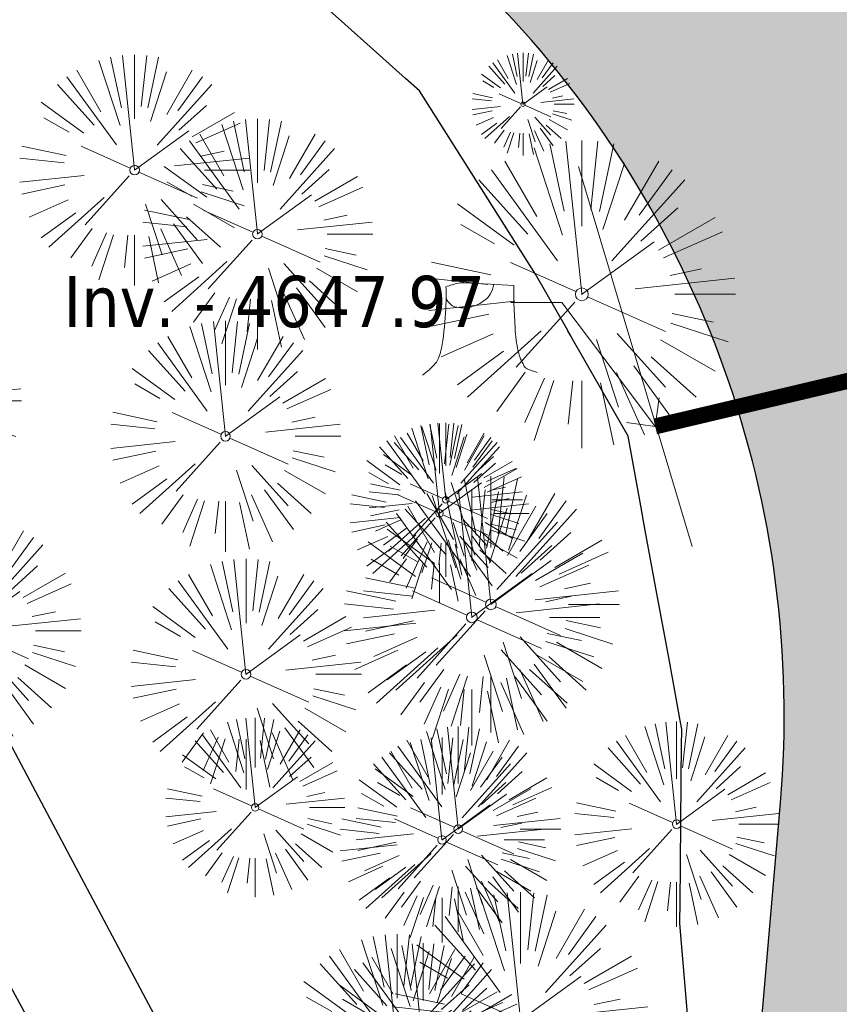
# Model space of a CAD drawing. Header units: feet. Extents: x 1130559 to 1140710, y 647902 to 649502.
# Tile 184 of 256: x 1134659 to 1134723, y 648320 to 648397. Entities that reach past the tile are written whole.
import ezdxf
from ezdxf import colors
from ezdxf.entities.mleader import LeaderData, LeaderLine
from ezdxf.lldxf.tags import DXFTag
from ezdxf.math import Vec2, Vec3

# ---------------------------------------------------------------- set-up
doc = ezdxf.new("R2010")
doc.units = ezdxf.units.FT
doc.header["$MEASUREMENT"] = 0
for name, color, linetype in [('C-LIMITS-DEMO', 4, 'LIMITS OF DISTURBANCE'), ('G-XREF', 7, 'Continuous'), ('V-PVMT-ASPH-DEMO', 1, 'Continuous')]:
    doc.layers.add(name, color=color, linetype=linetype)
for name, color, linetype, lineweight in [('V-ANNO-TEXT', 8, 'Continuous', 13), ('V-PVMT-HTCH-ASPH-DEMO', 1, 'Continuous', 13), ('V-SITE-VEGE', 8, 'Continuous', 18), ('V-SITE-VEGE-DEMO', 1, 'Continuous', 18), ('V-UTIL-STRM-LINE-DEMO', 1, 'STORM (.5x)', 15)]:
    doc.layers.add(name, color=color, linetype=linetype, lineweight=lineweight)
doc.styles.add('SEI-Dim & Leader', font='tahoma.ttf')
doc.styles.get("Standard").update_dxf_attribs({"font": 'arial.ttf'})
tags = doc.linetypes.add('LIMITS OF DISTURBANCE', pattern='A,1.5,-0.2,["LOD",Standard,S=0.08,R=0,X=-0.1,Y=-0.04],-0.2', length=1.9).pattern_tags.tags
tags[6] = DXFTag(74, 10)
tags = doc.linetypes.add('STORM (.5x)', pattern='A,0.75,-0.2,["SD",Standard,S=0.08,R=0,X=-0.1,Y=-0.04],-0.15', length=1.1).pattern_tags.tags
tags[6] = DXFTag(74, 10)

# ---------------------------------------------------------------- blocks, each defined once
blk = doc.blocks.new('V-SITE-VEGE-Coniferious Tree 2')
at = {"color": 0, "linetype": 'ByBlock'}
for p, q in [((-0.0575, 0.2704), (-0.104, 0.4891)), ((-0.0003, 0.0026), (-0.0523, 0.4973)), ((0, 0.2219), (0, 0.5)), ((0.0289, 0.2753), (0.0522, 0.4973)), ((0.0572, 0.2693), (0.1039, 0.4891)), ((-0.0626, 0.1926), (-0.1545, 0.4755)), ((-0.146, 0.2528), (-0.25, 0.433)), ((0.0685, 0.211), (0.1382, 0.4256)), ((0.1391, 0.2411), (0.25, 0.433)), ((-0.0791, 0.1089), (-0.2939, 0.4045)), ((0.1869, 0.2573), (0.2939, 0.4045)), ((-0.1757, 0.1951), (-0.3346, 0.3716)), ((0.0978, 0.1086), (0.3345, 0.3716)), ((-0.2201, 0.1599), (-0.4046, 0.2939)), ((0.192, 0.1729), (0.3116, 0.2806)), ((-0.2844, 0.1642), (-0.3931, 0.227)), ((0.2488, 0.1436), (0.433, 0.25)), ((0.2659, 0.1184), (0.4568, 0.2034)), ((-0.0009, -0.0007), (0.235, 0.1707)), ((-0.2961, 0.0629), (-0.4891, 0.1039)), ((-0.0199, 0.0089), (-0.2319, 0.1032)), ((0.2873, 0.0611), (0.3885, 0.0826)), ((-0.306, 0.0322), (-0.4973, 0.0523)), ((0.1731, 0.0182), (0.4972, 0.0523)), ((0.3025, 0), (0.5, 0)), ((-0.2183, -0.0229), (-0.4973, -0.0523)), ((-0.023, -0.0255), (-0.2138, -0.2374)), ((0.0185, -0.0083), (0.272, -0.1211)), ((0.2936, -0.0624), (0.4274, -0.0908)), ((-0.3022, -0.0642), (-0.4891, -0.1039)), ((0.2891, -0.094), (0.4755, -0.1545)), ((-0.132, -0.1189), (-0.3716, -0.3346)), ((0.1144, -0.1271), (0.2718, -0.3019)), ((-0.2881, -0.1283), (-0.4568, -0.2034)), ((0.0478, -0.1473), (0.1192, -0.3671)), ((0.2555, -0.1475), (0.433, -0.25)), ((-0.2545, -0.1849), (-0.4046, -0.2939)), ((0.2254, -0.2029), (0.3716, -0.3346)), ((-0.1843, -0.2536), (-0.2767, -0.3808)), ((0.1131, -0.2541), (0.2033, -0.4568)), ((0.1689, -0.2325), (0.2939, -0.4045)), ((-0.1214, -0.2725), (-0.1856, -0.4168)), ((-0.091, -0.2799), (-0.1545, -0.4755)), ((-0.0297, -0.2818), (-0.0443, -0.4216)), ((0, -0.2818), (0, -0.5)), ((0.061, -0.2873), (0.1039, -0.4891))]:
    blk.add_line(p, q, dxfattribs=at)
blk.add_circle((0, 0), 0.0208)
blk = doc.blocks.new('_Open90')
at = {"color": 0, "linetype": 'ByBlock', "lineweight": -2}
for p, q in [((-0.5, 0.5), (0, 0)), ((0, 0), (-1, 0)), ((0, 0), (-0.5, -0.5))]:
    blk.add_line(p, q, dxfattribs=at)
blk = doc.blocks.new('V-SITE-VEGE-Stump')
for points in [[(-0.1229, -0.0143, 0.052613), (-0.0986, 0.0077, 0.106195), (-0.0905, 0.0219, 0.044862), (-0.0837, 0.0527, 0.020074), (-0.0776, 0.1229, 0.011675), (-0.0773, 0.1364, 0.007866), (-0.0776, 0.1565)], [(-0.0776, 0.1565, -0.027668), (-0.0534, 0.1634, -0.067978), (-0.0432, 0.1643), (0.0086, 0.1616), (0.054, 0.1591)], [(0.0151, 0.1613, -0.082864), (0.0081, 0.142, -0.111324), (-0.0021, 0.1306, -0.039313), (-0.0159, 0.1223, -0.049197), (-0.028, 0.1177, -0.066002), (-0.0447, 0.1155, -0.070187), (-0.0604, 0.1177, -0.114859), (-0.0685, 0.1223, -0.075938), (-0.0773, 0.1332)], [(0.054, 0.1591, 0.004334), (0.0538, 0.1369, 0.008344), (0.054, 0.1254), (0.0561, 0.0762, 0.046252), (0.0624, 0.0317, 0.069625), (0.0733, 0.0038, 0.149725), (0.0794, -0.002, 0.058523), (0.0992, -0.0091)]]:
    blk.add_lwpolyline(points, format="xyb")
blk = doc.blocks.new('C_XBASE-PACTOLA_02403811')
at = {"layer": 'V-PVMT-HTCH-ASPH-DEMO', "transparency": 33554483}
h = blk.add_hatch(dxfattribs=at)
h.set_pattern_fill('DOTS', color=256, scale=30)
edge = h.paths.add_edge_path()
edge.add_line((1134734.895, 648210.651), (1134727.112, 648219.568))
edge.add_line((1134727.112, 648219.568), (1134722.018, 648228.907))
edge.add_line((1134722.018, 648228.907), (1134722.248, 648239.059))
edge.add_line((1134722.248, 648239.059), (1134728.176, 648255.7))
edge.add_line((1134728.176, 648255.7), (1134735.011, 648281.659))
edge.add_line((1134735.011, 648281.659), (1134740.591, 648331.473))
edge.add_line((1134740.591, 648331.473), (1134738.56, 648359.039))
edge.add_line((1134738.56, 648359.039), (1134728.26, 648395.524))
edge.add_line((1134728.26, 648395.524), (1134716.817, 648435.278))
edge.add_line((1134716.817, 648435.278), (1134719.073, 648456.461))
edge.add_line((1134719.073, 648456.461), (1134739.308, 648493.444))
edge.add_line((1134739.308, 648493.444), (1134768.632, 648523.061))
edge.add_line((1134768.632, 648523.061), (1134806.595, 648556.043))
edge.add_line((1134806.595, 648556.043), (1134846.377, 648585.572))
edge.add_line((1134846.377, 648585.572), (1134882.618, 648612.053))
edge.add_line((1134882.618, 648612.053), (1134913.498, 648651.144))
edge.add_line((1134913.498, 648651.144), (1134937.521, 648694.269))
edge.add_line((1134937.521, 648694.269), (1134959.491, 648736.274))
edge.add_line((1134959.491, 648736.274), (1134978.544, 648777.758))
edge.add_line((1134978.544, 648777.758), (1134996.663, 648818.373))
edge.add_line((1134996.663, 648818.373), (1135017.225, 648859.771))
edge.add_line((1135017.225, 648859.771), (1135036.231, 648904.333))
edge.add_line((1135036.231, 648904.333), (1135054.039, 648947.996))
edge.add_line((1135054.039, 648947.996), (1135071.155, 648989.743))
edge.add_line((1135071.155, 648989.743), (1135088.834, 649035.973))
edge.add_line((1135088.834, 649035.973), (1135107.038, 649078.056))
edge.add_line((1135107.038, 649078.056), (1135111.951, 649112.435))
edge.add_line((1135111.951, 649112.435), (1135111.299, 649146.348))
edge.add_line((1135111.299, 649146.348), (1135096.392, 649171.2))
edge.add_line((1135096.392, 649171.2), (1135074.561, 649191.043))
edge.add_line((1135074.561, 649191.043), (1135034.217, 649217.915))
edge.add_line((1135034.217, 649217.915), (1134995.887, 649242.936))
edge.add_line((1134995.887, 649242.936), (1134952.783, 649270.458))
edge.add_line((1134952.783, 649270.458), (1134916.617, 649281.817))
edge.add_line((1134916.617, 649281.817), (1134883.295, 649286.024))
edge.add_line((1134883.295, 649286.024), (1134856.596, 649281.078))
edge.add_line((1134856.596, 649281.078), (1134834.055, 649271.023))
edge.add_line((1134834.055, 649271.023), (1134795.533, 649244.798))
edge.add_line((1134795.533, 649244.798), (1134761.119, 649212.263))
edge.add_line((1134761.119, 649212.263), (1134727.202, 649179.895))
edge.add_line((1134727.202, 649179.895), (1134692.663, 649145.978))
edge.add_line((1134692.663, 649145.978), (1134658.754, 649108.646))
edge.add_line((1134658.754, 649108.646), (1134636.194, 649076.868))
edge.add_line((1134636.194, 649076.868), (1134610.221, 649042.849))
edge.add_line((1134610.221, 649042.849), (1134587.09, 648997.265))
edge.add_line((1134587.09, 648997.265), (1134567.692, 648955.032))
edge.add_line((1134567.692, 648955.032), (1134557.27, 648908.294))
edge.add_line((1134557.27, 648908.294), (1134547.326, 648867.132))
edge.add_line((1134547.326, 648867.132), (1134544.254, 648853.726))
edge.add_line((1134544.254, 648853.726), (1134543.597, 648850.158))
edge.add_line((1134543.597, 648850.158), (1134543.788, 648849.964))
edge.add_line((1134543.788, 648849.964), (1134540.671, 648837.852))
edge.add_line((1134540.671, 648837.852), (1134538.068, 648825.619))
edge.add_line((1134538.068, 648825.619), (1134536.987, 648818.537))
edge.add_line((1134536.987, 648818.537), (1134536.431, 648811.395))
edge.add_line((1134536.431, 648811.395), (1134535.854, 648792.781))
edge.add_line((1134535.854, 648792.781), (1134535.615, 648773.037))
edge.add_line((1134535.615, 648773.037), (1134535.815, 648765.429))
edge.add_line((1134535.815, 648765.429), (1134536.459, 648757.845))
edge.add_line((1134536.459, 648757.845), (1134538.133, 648745.182))
edge.add_line((1134538.133, 648745.182), (1134540.247, 648732.585))
edge.add_line((1134540.247, 648732.585), (1134507.04, 648728.552))
edge.add_line((1134507.04, 648728.552), (1134507.449, 648717.802))
edge.add_line((1134507.449, 648717.802), (1134501.975, 648716.84))
edge.add_line((1134501.975, 648716.84), (1134498.724, 648714.499))
edge.add_line((1134498.724, 648714.499), (1134488.642, 648710.053))
edge.add_line((1134488.642, 648710.053), (1134474.749, 648701.716))
edge.add_line((1134474.749, 648701.716), (1134467.637, 648695.229))
edge.add_line((1134467.637, 648695.229), (1134454.652, 648685.465))
edge.add_line((1134454.652, 648685.465), (1134449.142, 648678.034))
edge.add_line((1134449.142, 648678.034), (1134448.066, 648670.252))
edge.add_line((1134448.066, 648670.252), (1134451.484, 648664.983))
edge.add_line((1134451.484, 648664.983), (1134462.798, 648667.363))
edge.add_line((1134462.798, 648667.363), (1134472.394, 648673.534))
edge.add_line((1134472.394, 648673.534), (1134480.429, 648671.452))
edge.add_line((1134480.429, 648671.452), (1134489.128, 648668.487))
edge.add_line((1134489.128, 648668.487), (1134497.522, 648667.422))
edge.add_line((1134497.522, 648667.422), (1134507.255, 648667.222))
edge.add_line((1134507.255, 648667.222), (1134515.4, 648666.714))
edge.add_line((1134515.4, 648666.714), (1134513.819, 648677.151))
edge.add_line((1134513.819, 648677.151), (1134506.067, 648673.56))
edge.add_line((1134506.067, 648673.56), (1134502.177, 648672.235))
edge.add_line((1134502.177, 648672.235), (1134497.314, 648671.122))
edge.add_line((1134497.314, 648671.122), (1134492.391, 648671.326))
edge.add_line((1134492.391, 648671.326), (1134486.286, 648673.164))
edge.add_line((1134486.286, 648673.164), (1134480.181, 648675.492))
edge.add_line((1134480.181, 648675.492), (1134475.486, 648678.564))
edge.add_line((1134475.486, 648678.564), (1134470.964, 648682.939))
edge.add_line((1134470.964, 648682.939), (1134469.59, 648687.088))
edge.add_line((1134469.59, 648687.088), (1134470.094, 648690.535))
edge.add_line((1134470.094, 648690.535), (1134472.17, 648693.688))
edge.add_line((1134472.17, 648693.688), (1134475.163, 648696.682))
edge.add_line((1134475.163, 648696.682), (1134477.554, 648698.773))
edge.add_line((1134477.554, 648698.773), (1134481.221, 648701.623))
edge.add_line((1134481.221, 648701.623), (1134486.282, 648705.176))
edge.add_line((1134486.282, 648705.176), (1134489.841, 648706.962))
edge.add_line((1134489.841, 648706.962), (1134493.66, 648708.3))
edge.add_line((1134493.66, 648708.3), (1134501.192, 648709.774))
edge.add_line((1134501.192, 648709.774), (1134506.984, 648708.697))
edge.add_line((1134506.984, 648708.697), (1134509.815, 648708.656))
edge.add_line((1134509.815, 648708.656), (1134511.473, 648695.554))
edge.add_line((1134511.473, 648695.554), (1134517.913, 648653.064))
edge.add_line((1134517.913, 648653.064), (1134530.07, 648649.04))
edge.add_line((1134530.07, 648649.04), (1134537.146, 648644.975))
edge.add_line((1134537.146, 648644.975), (1134547.5, 648640.95))
edge.add_line((1134547.5, 648640.95), (1134550.755, 648639.994))
edge.add_line((1134550.755, 648639.994), (1134555.181, 648637.007))
edge.add_line((1134555.181, 648637.007), (1134556.419, 648633.402))
edge.add_line((1134556.419, 648633.402), (1134559.544, 648615.849))
edge.add_line((1134559.544, 648615.849), (1134567.379, 648575.524))
edge.add_line((1134567.379, 648575.524), (1134572.941, 648547.593))
edge.add_line((1134572.941, 648547.593), (1134571.694, 648545.172))
edge.add_line((1134571.694, 648545.172), (1134568.334, 648545.682))
edge.add_line((1134568.334, 648545.682), (1134553.843, 648548.435))
edge.add_line((1134553.843, 648548.435), (1134538.301, 648550.809))
edge.add_line((1134538.301, 648550.809), (1134544.112, 648520.114))
edge.add_line((1134544.112, 648520.114), (1134547.621, 648505.704))
edge.add_line((1134547.621, 648505.704), (1134549.749, 648501.186))
edge.add_line((1134549.749, 648501.186), (1134551.052, 648494.364))
edge.add_line((1134551.052, 648494.364), (1134551.358, 648490.431))
edge.add_line((1134551.358, 648490.431), (1134551.2, 648487.198))
edge.add_line((1134551.2, 648487.198), (1134550.655, 648484.008))
edge.add_line((1134550.655, 648484.008), (1134549.507, 648479.954))
edge.add_line((1134549.507, 648479.954), (1134547.989, 648476.023))
edge.add_line((1134547.989, 648476.023), (1134544.876, 648469.904))
edge.add_line((1134544.876, 648469.904), (1134541.711, 648465.404))
edge.add_line((1134541.711, 648465.404), (1134536.813, 648461.316))
edge.add_line((1134536.813, 648461.316), (1134535.098, 648459.548))
edge.add_line((1134535.098, 648459.548), (1134532.481, 648456.11))
edge.add_line((1134532.481, 648456.11), (1134531.016, 648453.389))
edge.add_line((1134531.016, 648453.389), (1134530.436, 648451.034))
edge.add_line((1134530.436, 648451.034), (1134530.578, 648447.961))
edge.add_line((1134530.578, 648447.961), (1134530.977, 648446.434))
edge.add_line((1134530.977, 648446.434), (1134531.621, 648444.992))
edge.add_line((1134531.621, 648444.992), (1134532.406, 648443.835))
edge.add_line((1134532.406, 648443.835), (1134533.392, 648442.844))
edge.add_line((1134533.392, 648442.844), (1134535.276, 648441.635))
edge.add_line((1134535.276, 648441.635), (1134538.048, 648440.618))
edge.add_line((1134538.048, 648440.618), (1134541.221, 648440.188))
edge.add_line((1134541.221, 648440.188), (1134543.833, 648440.551))
edge.add_line((1134543.833, 648440.551), (1134544.946, 648441.019))
edge.add_line((1134544.946, 648441.019), (1134545.93, 648441.721))
edge.add_line((1134545.93, 648441.721), (1134547.04, 648442.892))
edge.add_line((1134547.04, 648442.892), (1134547.943, 648444.23))
edge.add_line((1134547.943, 648444.23), (1134548.598, 648445.699))
edge.add_line((1134548.598, 648445.699), (1134548.973, 648447.262))
edge.add_line((1134548.973, 648447.262), (1134549.082, 648449.05))
edge.add_line((1134549.082, 648449.05), (1134548.897, 648450.831))
edge.add_line((1134548.897, 648450.831), (1134548.427, 648452.297))
edge.add_line((1134548.427, 648452.297), (1134547.612, 648453.602))
edge.add_line((1134547.612, 648453.602), (1134545.091, 648456.021))
edge.add_line((1134545.091, 648456.021), (1134544.376, 648459.582))
edge.add_line((1134544.376, 648459.582), (1134545.182, 648461.502))
edge.add_line((1134545.182, 648461.502), (1134547.526, 648466.656))
edge.add_line((1134547.526, 648466.656), (1134550.119, 648472.075))
edge.add_line((1134550.119, 648472.075), (1134553.827, 648479.74))
edge.add_line((1134553.827, 648479.74), (1134554.673, 648481.974))
edge.add_line((1134554.673, 648481.974), (1134555.161, 648484.312))
edge.add_line((1134555.161, 648484.312), (1134555.575, 648488.995))
edge.add_line((1134555.575, 648488.995), (1134555.618, 648493.696))
edge.add_line((1134555.618, 648493.696), (1134556.904, 648501.92))
edge.add_line((1134556.904, 648501.92), (1134587.16, 648496.251))
edge.add_line((1134587.16, 648496.251), (1134590.85, 648493.798))
edge.add_line((1134590.85, 648493.798), (1134592.425, 648491.387))
edge.add_line((1134592.425, 648491.387), (1134597.594, 648482.78))
edge.add_line((1134597.594, 648482.78), (1134605.686, 648468.471))
edge.add_arc((1134748.059, 648573.067), 176.665, 216.30318, 238.39296)
edge.add_line((1134655.471, 648422.608), (1134689.73, 648404.971))
edge.add_line((1134689.73, 648404.971), (1134696.149, 648398.377))
edge.add_arc((1134638.825, 648342.574), 80, -4.93952, 44.22933, ccw=False)
edge.add_line((1134718.528, 648335.686), (1134714.448, 648288.478))
edge.add_line((1134714.448, 648288.478), (1134707.611, 648262.872))
edge.add_line((1134707.611, 648262.872), (1134702.6, 648250.061))
edge.add_line((1134702.6, 648250.061), (1134702.46, 648248.945))
edge.add_line((1134702.46, 648248.945), (1134679.004, 648202.214))
edge.add_line((1134679.004, 648202.214), (1134676.385, 648186.641))
edge.add_line((1134676.385, 648186.641), (1134663.611, 648160.466))
edge.add_line((1134663.611, 648160.466), (1134647.655, 648119.675))
edge.add_line((1134647.655, 648119.675), (1134641.989, 648097.174))
edge.add_line((1134641.989, 648097.174), (1134663.753, 648091.336))
edge.add_line((1134663.753, 648091.336), (1134669.301, 648112.479))
edge.add_line((1134669.301, 648112.479), (1134683.956, 648152.58))
edge.add_line((1134683.956, 648152.58), (1134694.367, 648175.674))
edge.add_line((1134694.367, 648175.674), (1134696.981, 648180.108))
edge.add_line((1134696.981, 648180.108), (1134698.996, 648181.007))
edge.add_line((1134698.996, 648181.007), (1134704.816, 648192.977))
edge.add_line((1134704.816, 648192.977), (1134741.865, 648205.503))
edge.add_line((1134741.865, 648205.503), (1134734.895, 648210.651))
edge = h.paths.add_edge_path(flags=16)
edge.add_line((1134684.538, 648435.249), (1134660.276, 648435.094))
edge.add_line((1134660.276, 648435.094), (1134630.903, 648457.368))
edge.add_line((1134630.903, 648457.368), (1134624.279, 648464.721))
edge.add_line((1134624.279, 648464.721), (1134616.757, 648475.498))
edge.add_line((1134616.757, 648475.498), (1134609.659, 648487.033))
edge.add_line((1134609.659, 648487.033), (1134603.249, 648498.963))
edge.add_line((1134603.249, 648498.963), (1134591.751, 648526.663))
edge.add_line((1134591.751, 648526.663), (1134584.58, 648549.317))
edge.add_line((1134584.58, 648549.317), (1134579.313, 648578.515))
edge.add_line((1134579.313, 648578.515), (1134568.326, 648635.892))
edge.add_line((1134568.326, 648635.892), (1134561.593, 648678.731))
edge.add_line((1134561.593, 648678.731), (1134555.288, 648714.862))
edge.add_line((1134555.288, 648714.862), (1134553.058, 648728.551))
edge.add_line((1134553.058, 648728.551), (1134550.742, 648741.12))
edge.add_line((1134550.742, 648741.12), (1134548.948, 648753.774))
edge.add_line((1134548.948, 648753.774), (1134548.007, 648763.77))
edge.add_line((1134548.007, 648763.77), (1134547.593, 648773.801))
edge.add_line((1134547.593, 648773.801), (1134547.494, 648797.407))
edge.add_line((1134547.494, 648797.407), (1134548.821, 648801.09))
edge.add_line((1134548.821, 648801.09), (1134550.496, 648802.515))
edge.add_line((1134550.496, 648802.515), (1134556.919, 648805.414))
edge.add_line((1134556.919, 648805.414), (1134562.947, 648808.264))
edge.add_line((1134562.947, 648808.264), (1134569.133, 648810.752))
edge.add_line((1134569.133, 648810.752), (1134575.355, 648812.835))
edge.add_line((1134575.355, 648812.835), (1134581.691, 648814.541))
edge.add_line((1134581.691, 648814.541), (1134585.278, 648815.365))
edge.add_line((1134585.278, 648815.365), (1134589.129, 648811.498))
edge.add_arc((1134596.923, 648817.763), 10, 218.79202, 237.10503)
edge.add_line((1134591.492, 648809.367), (1134602.376, 648802.327))
edge.add_arc((1134607.807, 648810.724), 10, 237.10503, 315.78309)
edge.add_line((1134614.974, 648803.75), (1134620.168, 648809.087))
edge.add_arc((1134627.335, 648802.113), 10, 110.05972, 135.78309, ccw=False)
edge.add_arc((1134621.12, 648819.132), 8.118, 290.05972, 455.56677)
edge.add_arc((1134619.363, 648837.165), 10, 228.061, 275.56677, ccw=False)
edge.add_line((1134612.679, 648829.726), (1134605.534, 648836.146))
edge.add_line((1134605.534, 648836.146), (1134591.185, 648845.504))
edge.add_line((1134591.185, 648845.504), (1134594.738, 648863.653))
edge.add_line((1134594.738, 648863.653), (1134576.852, 648858.625))
edge.add_line((1134576.852, 648858.625), (1134561.156, 648853.987))
edge.add_arc((1134560.306, 648856.864), 3, 166.39612, 286.46102, ccw=False)
edge.add_line((1134557.39, 648857.57), (1134569.165, 648906.227))
edge.add_line((1134569.165, 648906.227), (1134583.714, 648948.519))
edge.add_line((1134583.714, 648948.519), (1134603.082, 648991.932))
edge.add_line((1134603.082, 648991.932), (1134624.409, 649032.817))
edge.add_line((1134624.409, 649032.817), (1134645.648, 649070.062))
edge.add_line((1134645.648, 649070.062), (1134668.308, 649101.138))
edge.add_line((1134668.308, 649101.138), (1134700.861, 649137.438))
edge.add_line((1134700.861, 649137.438), (1134736.143, 649171.26))
edge.add_line((1134736.143, 649171.26), (1134769.905, 649204.092))
edge.add_line((1134769.905, 649204.092), (1134802.121, 649234.769))
edge.add_line((1134802.121, 649234.769), (1134839.593, 649260.365))
edge.add_line((1134839.593, 649260.365), (1134859.89, 649269.486))
edge.add_line((1134859.89, 649269.486), (1134884.931, 649274.332))
edge.add_line((1134884.931, 649274.332), (1134913.791, 649270.261))
edge.add_line((1134913.791, 649270.261), (1134943.997, 649256.09))
edge.add_line((1134943.997, 649256.09), (1134987.671, 649231.407))
edge.add_line((1134987.671, 649231.407), (1135026.68, 649208.174))
edge.add_line((1135026.68, 649208.174), (1135066.898, 649181.513))
edge.add_line((1135066.898, 649181.513), (1135088.605, 649162.198))
edge.add_line((1135088.605, 649162.198), (1135100.673, 649141.544))
edge.add_line((1135100.673, 649141.544), (1135100.5, 649115.293))
edge.add_line((1135100.5, 649115.293), (1135095.249, 649083.201))
edge.add_line((1135095.249, 649083.201), (1135078.139, 649039.216))
edge.add_line((1135078.139, 649039.216), (1135061.037, 648995.139))
edge.add_line((1135061.037, 648995.139), (1135043.38, 648952.787))
edge.add_line((1135043.38, 648952.787), (1135024.328, 648908.401))
edge.add_line((1135024.328, 648908.401), (1135004.885, 648865.382))
edge.add_line((1135004.885, 648865.382), (1134986.015, 648823.086))
edge.add_line((1134986.015, 648823.086), (1134968.11, 648783.233))
edge.add_line((1134968.11, 648783.233), (1134949.46, 648742.307))
edge.add_line((1134949.46, 648742.307), (1134927.44, 648700.452))
edge.add_line((1134927.44, 648700.452), (1134903.339, 648657.756))
edge.add_line((1134903.339, 648657.756), (1134874.885, 648621.259))
edge.add_line((1134874.885, 648621.259), (1134839.298, 648595.444))
edge.add_line((1134839.298, 648595.444), (1134796.247, 648568.436))
edge.add_line((1134796.247, 648568.436), (1134757.017, 648544.025))
edge.add_line((1134757.017, 648544.025), (1134721.619, 648507.408))
edge.add_line((1134721.619, 648507.408), (1134706.281, 648460.166))
edge.add_line((1134706.281, 648460.166), (1134696.603, 648443.447))
edge.add_line((1134696.603, 648443.447), (1134684.538, 648435.249))
edge = h.paths.add_edge_path(flags=16)
edge.add_line((1134604.654, 648805.822), (1134595.351, 648811.245))
edge.add_line((1134595.351, 648811.245), (1134586.321, 648818.427))
edge.add_arc((1134588.81, 648821.557), 4, 163.7009, 231.50512, ccw=False)
edge.add_line((1134584.971, 648822.68), (1134587.046, 648829.774))
edge.add_line((1134587.046, 648829.774), (1134588.709, 648835.464))
edge.add_arc((1134592.549, 648834.341), 4, 60.5624, 163.7009, ccw=False)
edge.add_line((1134594.514, 648837.825), (1134604.72, 648832.066))
edge.add_arc((1134599.805, 648823.357), 10, 9.84179, 60.5624, ccw=False)
edge.add_line((1134609.658, 648825.066), (1134612.099, 648810.997))
edge.add_arc((1134607.172, 648810.142), 5, -120.23652, 9.84179, ccw=False)
h = blk.add_hatch(dxfattribs=at)
h.set_pattern_fill('DOTS', color=256, scale=30)
edge = h.paths.add_edge_path()
edge.add_arc((1134688.145, 648254.515), 15.126, 219.87977, 342.87576, ccw=False)
edge.add_line((1134676.537, 648244.816), (1134668.279, 648256.035))
edge.add_line((1134668.279, 648256.035), (1134666.941, 648263.043))
edge.add_line((1134666.941, 648263.043), (1134683.548, 648272.587))
edge.add_line((1134683.548, 648272.587), (1134684.193, 648273.825))
edge.add_line((1134684.193, 648273.825), (1134680.545, 648280.91))
edge.add_line((1134680.545, 648280.91), (1134668.747, 648302.355))
edge.add_line((1134668.747, 648302.355), (1134656.09, 648325.682))
edge.add_line((1134656.09, 648325.682), (1134647.136, 648342.762))
edge.add_line((1134647.136, 648342.762), (1134645.666, 648343.863))
edge.add_line((1134645.666, 648343.863), (1134628.888, 648334.787))
edge.add_line((1134628.888, 648334.787), (1134602.558, 648320.461))
edge.add_line((1134602.558, 648320.461), (1134586.976, 648311.801))
edge.add_line((1134586.976, 648311.801), (1134591.653, 648303.357))
edge.add_line((1134591.653, 648303.357), (1134611.418, 648265.959))
edge.add_line((1134611.418, 648265.959), (1134624.847, 648241.795))
edge.add_line((1134624.847, 648241.795), (1134633.883, 648246.453))
edge.add_line((1134633.883, 648246.453), (1134642.885, 648248.98))
edge.add_arc((1134580.096, 648163.155), 106.341, 21.54922, 53.81109, ccw=False)
edge.add_line((1134679.004, 648202.214), (1134702.46, 648248.945))
edge.add_line((1134702.46, 648248.945), (1134702.6, 648250.061))
at = {"layer": 'V-PVMT-ASPH-DEMO', "flags": 128}
blk.add_lwpolyline([(1134586.976, 648311.801), (1134602.558, 648320.461), (1134628.888, 648334.787), (1134645.666, 648343.863), (1134647.136, 648342.762), (1134656.09, 648325.682), (1134668.747, 648302.355)], dxfattribs=at)
blk.add_lwpolyline([(1134586.976, 648311.801), (1134602.558, 648320.461), (1134628.888, 648334.787), (1134645.666, 648343.863), (1134647.136, 648342.762), (1134656.09, 648325.682), (1134668.747, 648302.355)], dxfattribs=at)
blk.add_lwpolyline([(1134714.448, 648288.478), (1134718.528, 648335.686, 0.217893), (1134696.149, 648398.377)], format="xyb", dxfattribs=at)
blk.add_lwpolyline([(1134714.448, 648288.478), (1134718.528, 648335.686, 0.217893), (1134696.149, 648398.377)], format="xyb", dxfattribs=at)
at = {"layer": 'V-SITE-VEGE', "lineweight": 18, "flags": 128}
blk.add_lwpolyline([(1134711.634, 648355.675), (1134702.764, 648385.328)], dxfattribs=at)
at = {"layer": 'V-SITE-VEGE', "linetype": 'Continuous', "lineweight": 18, "flags": 128}
blk.add_lwpolyline([(1134711.634, 648355.675), (1134702.764, 648385.328)], dxfattribs=at)
at = {"layer": 'V-UTIL-STRM-LINE-DEMO', "const_width": 1.25, "flags": 128}
blk.add_lwpolyline([(1134708.76, 648365.054), (1134741.996, 648372.903)], dxfattribs=at)
at = {"layer": 'V-UTIL-STRM-LINE-DEMO', "ltscale": 0.75, "const_width": 0.2, "elevation": 4647.967, "flags": 128}
blk.add_lwpolyline([(1134708.76, 648365.054), (1134741.996, 648372.903)], dxfattribs=at)
at = {"layer": 'V-SITE-VEGE'}
for name, p, xscale, yscale, zscale in [('V-SITE-VEGE-Coniferious Tree 2', (1134668.14, 648385.045), 17.99978256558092, 17.99978256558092, 17.99978256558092), ('V-SITE-VEGE-Coniferious Tree 2', (1134677.723, 648380.049), 17.99978256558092, 17.99978256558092, 17.99978256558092), ('V-SITE-VEGE-Coniferious Tree 2', (1134650.312, 648367.052), 17.99978256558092, 17.99978256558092, 17.99978256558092), ('V-SITE-VEGE-Stump', (1134695.561, 648369.637), 40.31522404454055, 40.31522404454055, 40.31522404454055), ('V-SITE-VEGE-Coniferious Tree 2', (1134675.233, 648364.282), 17.99978256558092, 17.99978256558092, 17.99978256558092), ('V-SITE-VEGE-Coniferious Tree 2', (1134691.924, 648358.269), 13.99983088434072, 13.99983088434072, 13.99983088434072), ('V-SITE-VEGE-Coniferious Tree 2', (1134695.94, 648351.17), 19.99975840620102, 19.99975840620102, 19.99975840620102), ('V-SITE-VEGE-Coniferious Tree 2', (1134694.45, 648350.16), 19.99975840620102, 19.99975840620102, 19.99975840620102), ('V-SITE-VEGE-Coniferious Tree 2', (1134654.965, 648349.115), 17.99978256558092, 17.99978256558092, 17.99978256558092), ('V-SITE-VEGE-Coniferious Tree 2', (1134676.831, 648345.72), 17.99978256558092, 17.99978256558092, 17.99978256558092), ('V-SITE-VEGE-Coniferious Tree 2', (1134677.547, 648335.333), 13.99983088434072, 13.99983088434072, 13.99983088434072), ('V-SITE-VEGE-Coniferious Tree 2', (1134698.252, 648318.728), 19.99975840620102, 19.99975840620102, 19.99975840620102), ('V-SITE-VEGE-Coniferious Tree 2', (1134688.635, 648316.454), 17.99978256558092, 17.99978256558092, 17.99978256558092)]:
    blk.add_blockref(name, p, dxfattribs=dict(at, xscale=xscale, yscale=yscale, zscale=zscale))
at = {"layer": 'V-SITE-VEGE', "rotation": 8.537736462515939e-07}
for p, xscale, yscale, zscale in [((1134692.414, 648359.327), 11.99985504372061, 11.99985504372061, 11.99985504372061), ((1134710.432, 648334.025), 15.99980672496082, 15.99980672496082, 15.99980672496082), ((1134693.383, 648333.639), 15.99980672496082, 15.99980672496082, 15.99980672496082), ((1134692.124, 648332.794), 15.99980672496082, 15.99980672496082, 15.99980672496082), ((1134690.641, 648316.733), 15.99980672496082, 15.99980672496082, 15.99980672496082)]:
    blk.add_blockref('V-SITE-VEGE-Coniferious Tree 2', p, dxfattribs=dict(at, xscale=xscale, yscale=yscale, zscale=zscale))
at = {"layer": 'V-SITE-VEGE-DEMO', "rotation": 8.537736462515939e-07}
for p, xscale, yscale, zscale in [((1134698.444, 648390.18), 7.99990336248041, 7.99990336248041, 7.99990336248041), ((1134703.034, 648375.359), 23.99971008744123, 23.99971008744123, 23.99971008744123)]:
    blk.add_blockref('V-SITE-VEGE-Coniferious Tree 2', p, dxfattribs=dict(at, xscale=xscale, yscale=yscale, zscale=zscale))
at = {"layer": 'V-ANNO-TEXT'}
ml = blk.add_multileader_mtext('Standard', dxfattribs=at)
ml.set_content('Inv. - 4647.97', color=256, style='SEI-Dim & Leader')
ml.set_leader_properties(color=256, linetype='ByLayer', lineweight=-1)
ml.set_arrow_properties(name='OPEN90')
ml.build(insert=Vec2(0, 0))
ml.multileader.update_dxf_attribs({"text_left_attachment_type": 2, "text_right_attachment_type": 2, "dogleg_length": 0.1, "arrow_head_size": 3.2, "scale": 40})
ctx = ml.context
ctx.base_point, ctx.scale, ctx.arrow_head_size, ctx.plane_origin = Vec3(1134659.28, 648374.716, 7.849), 40, 3.2, Vec3(1134708.76, 648365.054, 7.849)
ctx.left_attachment, ctx.right_attachment, ctx.text_align_type = 2, 2, 2
notes = []
notes.append((ctx, [(0, (1, 1, 0), (1134701.48, 648374.716, 7.849), (-1, 0), 4, [(0, [(1134708.76, 648365.054, 7.849)], 0, [])])]))
ctx.mtext.insert, ctx.mtext.alignment, ctx.mtext.flow_direction = Vec3(1134695.48, 648376.798, 7.849), 3, 5
for ctx, leaders in notes:
    for number, flags, end, landing, length, lines in leaders:
        leader = LeaderData()
        leader.index, (leader.has_last_leader_line, leader.has_dogleg_vector, leader.attachment_direction) = number, flags
        leader.last_leader_point, leader.dogleg_vector, leader.dogleg_length = Vec3(end), Vec3(landing), length
        for number, points, colour, breaks in lines:
            line = LeaderLine()
            line.index, line.vertices, line.color, line.breaks = number, Vec3.list(points), colors.encode_raw_color(colour), breaks
            leader.lines.append(line)
        ctx.leaders.append(leader)

msp = doc.modelspace()

# ---------------------------------------------------------------- block references
at = {"layer": 'G-XREF'}
msp.add_blockref('C_XBASE-PACTOLA_02403811', (0, 0), dxfattribs=at)

# ---------------------------------------------------------------- next in the draw order: linework, layer by layer
at = {"layer": 'C-LIMITS-DEMO', "ltscale": 0.8, "flags": 128}
msp.add_lwpolyline([(1134695.769, 648249.812), (1134696.802, 648250.888), (1134697.07, 648251.168), (1134697.101, 648251.2), (1134697.112, 648251.211), (1134699.552, 648253.755), (1134700.221, 648254.452), (1134700.225, 648254.456), (1134700.225, 648254.457), (1134700.227, 648254.458), (1134700.228, 648254.459), (1134702.873, 648257.216), (1134705.848, 648265.554), (1134708.385, 648279.17), (1134709.234, 648283.729), (1134709.238, 648283.752), (1134709.982, 648287.745), (1134712.67, 648302.17), (1134712.155, 648308.437), (1134712.111, 648308.979), (1134711.399, 648317.649), (1134711.043, 648321.99), (1134710.691, 648326.277), (1134710.693, 648326.519), (1134710.705, 648327.794), (1134710.823, 648340.51), (1134710.828, 648341.013), (1134710.832, 648341.444), (1134710.712, 648342.101), (1134710.149, 648345.166), (1134709.809, 648347.022), (1134708.942, 648351.743), (1134707.987, 648356.947), (1134707.773, 648358.113), (1134707.765, 648358.158), (1134707.757, 648358.198), (1134707.75, 648358.237), (1134707.746, 648358.259), (1134707.638, 648358.847), (1134706.637, 648364.301), (1134702.181, 648372.105), (1134702.168, 648372.129), (1134701.946, 648372.518), (1134701.939, 648372.529), (1134699.421, 648376.94), (1134690.355, 648391.235), (1134689.274, 648392.2), (1134687.238, 648394.017), (1134684.045, 648396.866), (1134678.478, 648401.834), (1134667.872, 648405.929), (1134660.339, 648408.837), (1134650.207, 648412.749), (1134648.905, 648411.323), (1134648.009, 648410.343), (1134641.573, 648403.298), (1134632.907, 648389.511), (1134632.849, 648389.42), (1134632.767, 648389.289), (1134627.719, 648381.259), (1134630.252, 648367.163), (1134633.437, 648349.438), (1134643.974, 648350.197), (1134648.455, 648350.52), (1134650.604, 648350.675), (1134652.827, 648350.835), (1134659.043, 648339.136), (1134663.552, 648330.651), (1134670.511, 648317.555), (1134676.477, 648306.327), (1134682.233, 648295.496), (1134688.562, 648283.584), (1134689.543, 648281.739), (1134689.768, 648280.836), (1134690.135, 648279.358), (1134690.493, 648277.92), (1134692.124, 648271.369), (1134688.931, 648266.464), (1134688.751, 648266.187), (1134688.465, 648265.748), (1134688.272, 648265.451), (1134687.441, 648264.175), (1134683.444, 648258.035), (1134683.828, 648255.998), (1134684.733, 648251.194), (1134687.722, 648249.106), (1134687.9, 648248.981), (1134688.935, 648248.258), (1134690.076, 648248.518)], close=True, dxfattribs=at)

doc.saveas('drawing.dxf')
